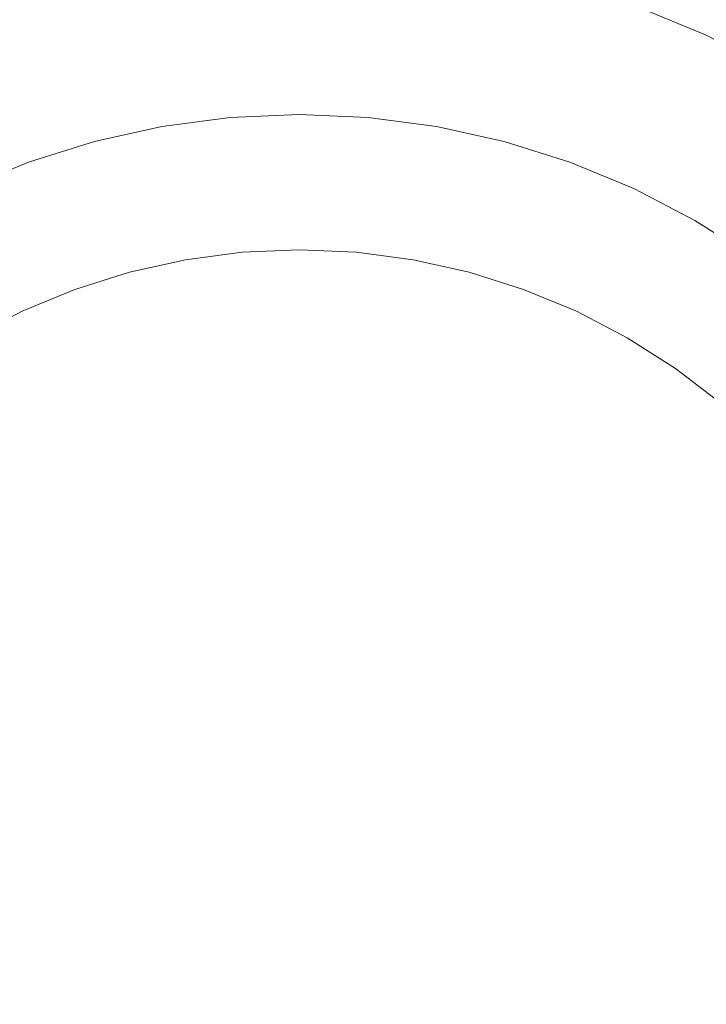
# Model space of a CAD drawing. Header units: millimetres. Extents: x -148 to 148, y -92 to 92.
# Tile 20 of 49: x -94 to -84, y 63 to 77. Entities that reach past the tile are written whole.
import ezdxf

# ---------------------------------------------------------------- set-up
doc = ezdxf.new("R2010")
doc.units = ezdxf.units.MM
doc.header["$LTSCALE"] = 25.4
doc.layers.add('Lighting-Moving Light', color=7, linetype='Continuous', lineweight=5, true_color=0x000000)

# ---------------------------------------------------------------- blocks, each defined once
blk = doc.blocks.new('Group-1')
at = {"layer": 'Lighting-Moving Light', "color": 7, "linetype": 'Continuous', "lineweight": 5, "transparency": 33554687}
for points in [[(-1905.589, -1205.846, -16.5), (-2119.658, -1205.846, -16.5), (-2119.658, -1379.915, -16.5), (-1905.589, -1379.915, -16.5)], [(-2116.123, -1209.38, -108.466), (-1909.124, -1209.38, -108.466), (-1909.124, -1376.38, -108.466), (-2116.123, -1376.38, -108.466)]]:
    blk.add_3dface(points, dxfattribs=at)
for points, invisible_edges in [([(-2102.623, -1214.88, -16.465), (-2103.844, -1214.934, -16.465), (-2103.628, -1217.396, -1.637), (-2102.623, -1217.352, -1.637)], 10), ([(-2103.844, -1214.934, -16.465), (-2102.623, -1214.88, -16.465), (-2101.403, -1214.934, -16.465), (-2102.623, -1228.88, -16.465)], 12), ([(-2101.403, -1214.934, -16.465), (-2102.623, -1214.88, -16.465), (-2102.623, -1217.352, -1.637), (-2101.619, -1217.396, -1.637)], 10), ([(-2106.247, -1215.357, -16.465), (-2105.055, -1215.093, -16.465), (-2103.844, -1214.934, -16.465), (-2102.623, -1228.88, -16.465)], 12), ([(-2103.844, -1214.934, -16.465), (-2105.055, -1215.093, -16.465), (-2104.625, -1217.527, -1.637), (-2103.628, -1217.396, -1.637)], 10), ([(-2101.403, -1214.934, -16.465), (-2100.192, -1215.093, -16.465), (-2099, -1215.357, -16.465), (-2102.623, -1228.88, -16.465)], 12), ([(-2100.192, -1215.093, -16.465), (-2101.403, -1214.934, -16.465), (-2101.619, -1217.396, -1.637), (-2100.622, -1217.527, -1.637)], 10), ([(-2105.055, -1215.093, -16.465), (-2106.247, -1215.357, -16.465), (-2105.607, -1217.745, -1.637), (-2104.625, -1217.527, -1.637)], 10), ([(-2099, -1215.357, -16.465), (-2100.192, -1215.093, -16.465), (-2100.622, -1217.527, -1.637), (-2099.64, -1217.745, -1.637)], 10), ([(-2108.54, -1216.192, -16.465), (-2107.412, -1215.725, -16.465), (-2106.247, -1215.357, -16.465), (-2102.623, -1228.88, -16.465)], 12), ([(-2106.247, -1215.357, -16.465), (-2107.412, -1215.725, -16.465), (-2106.566, -1218.047, -1.637), (-2105.607, -1217.745, -1.637)], 10), ([(-2099, -1215.357, -16.465), (-2097.835, -1215.725, -16.465), (-2096.707, -1216.192, -16.465), (-2102.623, -1228.88, -16.465)], 12), ([(-2097.835, -1215.725, -16.465), (-2099, -1215.357, -16.465), (-2099.64, -1217.745, -1.637), (-2098.68, -1218.047, -1.637)], 10), ([(-2107.412, -1215.725, -16.465), (-2108.54, -1216.192, -16.465), (-2107.496, -1218.432, -1.637), (-2106.566, -1218.047, -1.637)], 10), ([(-2096.707, -1216.192, -16.465), (-2097.835, -1215.725, -16.465), (-2098.68, -1218.047, -1.637), (-2097.751, -1218.432, -1.637)], 10), ([(-2110.654, -1217.412, -16.465), (-2109.623, -1216.756, -16.465), (-2108.54, -1216.192, -16.465), (-2102.623, -1228.88, -16.465)], 12), ([(-2096.707, -1216.192, -16.465), (-2095.623, -1216.756, -16.465), (-2094.593, -1217.412, -16.465), (-2102.623, -1228.88, -16.465)], 12), ([(-2095.623, -1216.756, -16.465), (-2096.707, -1216.192, -16.465), (-2097.751, -1218.432, -1.637), (-2096.859, -1218.896, -1.637)], 10), ([(-2094.593, -1217.412, -16.465), (-2095.623, -1216.756, -16.465), (-2096.859, -1218.896, -1.637), (-2096.011, -1219.437, -1.637)], 10), ([(-2112.523, -1218.981, -16.465), (-2111.623, -1218.156, -16.465), (-2110.654, -1217.412, -16.465), (-2102.623, -1228.88, -16.465)], 12), ([(-2104.62, -1217.56, -1.475), (-2103.625, -1217.429, -1.475), (-2103.628, -1217.396, -1.637), (-2104.625, -1217.527, -1.637)], 11), ([(-2104.611, -1217.607, -1.316), (-2103.621, -1217.476, -1.316), (-2103.625, -1217.429, -1.475), (-2104.62, -1217.56, -1.475)], 15), ([(-2104.601, -1217.666, -1.162), (-2103.616, -1217.536, -1.162), (-2103.621, -1217.476, -1.316), (-2104.611, -1217.607, -1.316)], 15), ([(-2103.625, -1217.429, -1.475), (-2102.623, -1217.386, -1.475), (-2102.623, -1217.352, -1.637), (-2103.628, -1217.396, -1.637)], 11), ([(-2103.621, -1217.476, -1.316), (-2102.623, -1217.433, -1.316), (-2102.623, -1217.386, -1.475), (-2103.625, -1217.429, -1.475)], 15), ([(-2103.616, -1217.536, -1.162), (-2102.623, -1217.493, -1.162), (-2102.623, -1217.433, -1.316), (-2103.621, -1217.476, -1.316)], 15), ([(-2102.623, -1217.386, -1.475), (-2101.622, -1217.429, -1.475), (-2101.619, -1217.396, -1.637), (-2102.623, -1217.352, -1.637)], 11), ([(-2102.623, -1217.433, -1.316), (-2101.626, -1217.476, -1.316), (-2101.622, -1217.429, -1.475), (-2102.623, -1217.386, -1.475)], 15), ([(-2094.593, -1217.412, -16.465), (-2093.624, -1218.156, -16.465), (-2092.724, -1218.981, -16.465), (-2102.623, -1228.88, -16.465)], 12), ([(-2102.623, -1217.493, -1.162), (-2101.631, -1217.536, -1.162), (-2101.626, -1217.476, -1.316), (-2102.623, -1217.433, -1.316)], 15), ([(-2101.631, -1217.536, -1.162), (-2100.646, -1217.666, -1.162), (-2100.636, -1217.607, -1.316), (-2101.626, -1217.476, -1.316)], 15), ([(-2101.626, -1217.476, -1.316), (-2100.636, -1217.607, -1.316), (-2100.627, -1217.56, -1.475), (-2101.622, -1217.429, -1.475)], 15), ([(-2101.622, -1217.429, -1.475), (-2100.627, -1217.56, -1.475), (-2100.622, -1217.527, -1.637), (-2101.619, -1217.396, -1.637)], 11), ([(-2105.599, -1217.777, -1.475), (-2104.62, -1217.56, -1.475), (-2104.625, -1217.527, -1.637), (-2105.607, -1217.745, -1.637)], 11), ([(-2105.586, -1217.823, -1.316), (-2104.611, -1217.607, -1.316), (-2104.62, -1217.56, -1.475), (-2105.599, -1217.777, -1.475)], 15), ([(-2105.571, -1217.881, -1.162), (-2104.601, -1217.666, -1.162), (-2104.611, -1217.607, -1.316), (-2105.586, -1217.823, -1.316)], 15), ([(-2104.588, -1217.737, -1.014), (-2103.61, -1217.609, -1.014), (-2103.616, -1217.536, -1.162), (-2104.601, -1217.666, -1.162)], 15), ([(-2104.574, -1217.821, -0.872), (-2103.602, -1217.693, -0.872), (-2103.61, -1217.609, -1.014), (-2104.588, -1217.737, -1.014)], 15), ([(-2103.61, -1217.609, -1.014), (-2102.623, -1217.566, -1.014), (-2102.623, -1217.493, -1.162), (-2103.616, -1217.536, -1.162)], 15), ([(-2103.602, -1217.693, -0.872), (-2102.623, -1217.65, -0.872), (-2102.623, -1217.566, -1.014), (-2103.61, -1217.609, -1.014)], 15), ([(-2102.623, -1217.566, -1.014), (-2101.637, -1217.609, -1.014), (-2101.631, -1217.536, -1.162), (-2102.623, -1217.493, -1.162)], 15), ([(-2102.623, -1217.65, -0.872), (-2101.645, -1217.693, -0.872), (-2101.637, -1217.609, -1.014), (-2102.623, -1217.566, -1.014)], 15), ([(-2101.645, -1217.693, -0.872), (-2100.673, -1217.821, -0.872), (-2100.659, -1217.737, -1.014), (-2101.637, -1217.609, -1.014)], 15), ([(-2101.637, -1217.609, -1.014), (-2100.659, -1217.737, -1.014), (-2100.646, -1217.666, -1.162), (-2101.631, -1217.536, -1.162)], 15), ([(-2100.646, -1217.666, -1.162), (-2099.676, -1217.881, -1.162), (-2099.661, -1217.823, -1.316), (-2100.636, -1217.607, -1.316)], 15), ([(-2100.636, -1217.607, -1.316), (-2099.661, -1217.823, -1.316), (-2099.648, -1217.777, -1.475), (-2100.627, -1217.56, -1.475)], 15), ([(-2100.627, -1217.56, -1.475), (-2099.648, -1217.777, -1.475), (-2099.64, -1217.745, -1.637), (-2100.622, -1217.527, -1.637)], 11), ([(-2106.555, -1218.079, -1.475), (-2105.599, -1217.777, -1.475), (-2105.607, -1217.745, -1.637), (-2106.566, -1218.047, -1.637)], 11), ([(-2105.552, -1217.951, -1.014), (-2104.588, -1217.737, -1.014), (-2104.601, -1217.666, -1.162), (-2105.571, -1217.881, -1.162)], 15), ([(-2105.53, -1218.033, -0.872), (-2104.574, -1217.821, -0.872), (-2104.588, -1217.737, -1.014), (-2105.552, -1217.951, -1.014)], 15), ([(-2104.557, -1217.915, -0.737), (-2103.594, -1217.789, -0.737), (-2103.602, -1217.693, -0.872), (-2104.574, -1217.821, -0.872)], 15), ([(-2103.594, -1217.789, -0.737), (-2102.623, -1217.746, -0.737), (-2102.623, -1217.65, -0.872), (-2103.602, -1217.693, -0.872)], 15), ([(-2103.585, -1217.895, -0.611), (-2102.623, -1217.853, -0.611), (-2102.623, -1217.746, -0.737), (-2103.594, -1217.789, -0.737)], 15), ([(-2102.623, -1217.746, -0.737), (-2101.653, -1217.789, -0.737), (-2101.645, -1217.693, -0.872), (-2102.623, -1217.65, -0.872)], 15), ([(-2102.623, -1217.853, -0.611), (-2101.662, -1217.895, -0.611), (-2101.653, -1217.789, -0.737), (-2102.623, -1217.746, -0.737)], 15), ([(-2101.653, -1217.789, -0.737), (-2100.69, -1217.915, -0.737), (-2100.673, -1217.821, -0.872), (-2101.645, -1217.693, -0.872)], 15), ([(-2100.673, -1217.821, -0.872), (-2099.717, -1218.033, -0.872), (-2099.695, -1217.951, -1.014), (-2100.659, -1217.737, -1.014)], 15), ([(-2100.659, -1217.737, -1.014), (-2099.695, -1217.951, -1.014), (-2099.676, -1217.881, -1.162), (-2100.646, -1217.666, -1.162)], 15), ([(-2099.648, -1217.777, -1.475), (-2098.692, -1218.079, -1.475), (-2098.68, -1218.047, -1.637), (-2099.64, -1217.745, -1.637)], 11), ([(-2106.539, -1218.123, -1.316), (-2105.586, -1217.823, -1.316), (-2105.599, -1217.777, -1.475), (-2106.555, -1218.079, -1.475)], 15), ([(-2106.518, -1218.18, -1.162), (-2105.571, -1217.881, -1.162), (-2105.586, -1217.823, -1.316), (-2106.539, -1218.123, -1.316)], 15), ([(-2106.493, -1218.248, -1.014), (-2105.552, -1217.951, -1.014), (-2105.571, -1217.881, -1.162), (-2106.518, -1218.18, -1.162)], 15), ([(-2105.505, -1218.126, -0.737), (-2104.557, -1217.915, -0.737), (-2104.574, -1217.821, -0.872), (-2105.53, -1218.033, -0.872)], 15), ([(-2104.538, -1218.021, -0.611), (-2103.585, -1217.895, -0.611), (-2103.594, -1217.789, -0.737), (-2104.557, -1217.915, -0.737)], 15), ([(-2104.518, -1218.136, -0.494), (-2103.574, -1218.011, -0.494), (-2103.585, -1217.895, -0.611), (-2104.538, -1218.021, -0.611)], 15), ([(-2103.574, -1218.011, -0.494), (-2102.623, -1217.97, -0.494), (-2102.623, -1217.853, -0.611), (-2103.585, -1217.895, -0.611)], 15), ([(-2102.623, -1217.97, -0.494), (-2101.673, -1218.011, -0.494), (-2101.662, -1217.895, -0.611), (-2102.623, -1217.853, -0.611)], 15), ([(-2101.673, -1218.011, -0.494), (-2100.729, -1218.136, -0.494), (-2100.709, -1218.021, -0.611), (-2101.662, -1217.895, -0.611)], 15), ([(-2101.662, -1217.895, -0.611), (-2100.709, -1218.021, -0.611), (-2100.69, -1217.915, -0.737), (-2101.653, -1217.789, -0.737)], 15), ([(-2100.69, -1217.915, -0.737), (-2099.742, -1218.126, -0.737), (-2099.717, -1218.033, -0.872), (-2100.673, -1217.821, -0.872)], 15), ([(-2099.695, -1217.951, -1.014), (-2098.754, -1218.248, -1.014), (-2098.729, -1218.18, -1.162), (-2099.676, -1217.881, -1.162)], 15), ([(-2099.676, -1217.881, -1.162), (-2098.729, -1218.18, -1.162), (-2098.708, -1218.123, -1.316), (-2099.661, -1217.823, -1.316)], 15), ([(-2099.661, -1217.823, -1.316), (-2098.708, -1218.123, -1.316), (-2098.692, -1218.079, -1.475), (-2099.648, -1217.777, -1.475)], 15), ([(-2107.481, -1218.463, -1.475), (-2106.555, -1218.079, -1.475), (-2106.566, -1218.047, -1.637), (-2107.496, -1218.432, -1.637)], 11), ([(-2106.464, -1218.327, -0.872), (-2105.53, -1218.033, -0.872), (-2105.552, -1217.951, -1.014), (-2106.493, -1218.248, -1.014)], 15), ([(-2106.432, -1218.418, -0.737), (-2105.505, -1218.126, -0.737), (-2105.53, -1218.033, -0.872), (-2106.464, -1218.327, -0.872)], 15), ([(-2105.478, -1218.229, -0.611), (-2104.538, -1218.021, -0.611), (-2104.557, -1217.915, -0.737), (-2105.505, -1218.126, -0.737)], 15), ([(-2105.447, -1218.342, -0.494), (-2104.518, -1218.136, -0.494), (-2104.538, -1218.021, -0.611), (-2105.478, -1218.229, -0.611)], 15), ([(-2104.496, -1218.26, -0.387), (-2103.563, -1218.137, -0.387), (-2103.574, -1218.011, -0.494), (-2104.518, -1218.136, -0.494)], 15), ([(-2103.563, -1218.137, -0.387), (-2102.623, -1218.096, -0.387), (-2102.623, -1217.97, -0.494), (-2103.574, -1218.011, -0.494)], 15), ([(-2102.623, -1218.096, -0.387), (-2101.684, -1218.137, -0.387), (-2101.673, -1218.011, -0.494), (-2102.623, -1217.97, -0.494)], 15), ([(-2101.684, -1218.137, -0.387), (-2100.751, -1218.26, -0.387), (-2100.729, -1218.136, -0.494), (-2101.673, -1218.011, -0.494)], 15), ([(-2100.729, -1218.136, -0.494), (-2099.8, -1218.342, -0.494), (-2099.769, -1218.229, -0.611), (-2100.709, -1218.021, -0.611)], 15), ([(-2100.709, -1218.021, -0.611), (-2099.769, -1218.229, -0.611), (-2099.742, -1218.126, -0.737), (-2100.69, -1217.915, -0.737)], 15), ([(-2099.742, -1218.126, -0.737), (-2098.815, -1218.418, -0.737), (-2098.783, -1218.327, -0.872), (-2099.717, -1218.033, -0.872)], 15), ([(-2099.717, -1218.033, -0.872), (-2098.783, -1218.327, -0.872), (-2098.754, -1218.248, -1.014), (-2099.695, -1217.951, -1.014)], 15), ([(-2098.692, -1218.079, -1.475), (-2097.766, -1218.463, -1.475), (-2097.751, -1218.432, -1.637), (-2098.68, -1218.047, -1.637)], 11), ([(-2107.461, -1218.505, -1.316), (-2106.539, -1218.123, -1.316), (-2106.555, -1218.079, -1.475), (-2107.481, -1218.463, -1.475)], 15), ([(-2107.436, -1218.56, -1.162), (-2106.518, -1218.18, -1.162), (-2106.539, -1218.123, -1.316), (-2107.461, -1218.505, -1.316)], 15), ([(-2107.405, -1218.626, -1.014), (-2106.493, -1218.248, -1.014), (-2106.518, -1218.18, -1.162), (-2107.436, -1218.56, -1.162)], 15), ([(-2106.395, -1218.518, -0.611), (-2105.478, -1218.229, -0.611), (-2105.505, -1218.126, -0.737), (-2106.432, -1218.418, -0.737)], 15), ([(-2105.415, -1218.464, -0.387), (-2104.496, -1218.26, -0.387), (-2104.518, -1218.136, -0.494), (-2105.447, -1218.342, -0.494)], 15), ([(-2104.473, -1218.392, -0.291), (-2103.552, -1218.271, -0.291), (-2103.563, -1218.137, -0.387), (-2104.496, -1218.26, -0.387)], 15), ([(-2103.552, -1218.271, -0.291), (-2102.623, -1218.231, -0.291), (-2102.623, -1218.096, -0.387), (-2103.563, -1218.137, -0.387)], 15), ([(-2102.623, -1218.231, -0.291), (-2101.695, -1218.271, -0.291), (-2101.684, -1218.137, -0.387), (-2102.623, -1218.096, -0.387)], 15), ([(-2101.695, -1218.271, -0.291), (-2100.774, -1218.392, -0.291), (-2100.751, -1218.26, -0.387), (-2101.684, -1218.137, -0.387)], 15), ([(-2100.751, -1218.26, -0.387), (-2099.832, -1218.464, -0.387), (-2099.8, -1218.342, -0.494), (-2100.729, -1218.136, -0.494)], 15), ([(-2099.769, -1218.229, -0.611), (-2098.852, -1218.518, -0.611), (-2098.815, -1218.418, -0.737), (-2099.742, -1218.126, -0.737)], 15), ([(-2098.754, -1218.248, -1.014), (-2097.842, -1218.626, -1.014), (-2097.811, -1218.56, -1.162), (-2098.729, -1218.18, -1.162)], 15), ([(-2098.729, -1218.18, -1.162), (-2097.811, -1218.56, -1.162), (-2097.786, -1218.505, -1.316), (-2098.708, -1218.123, -1.316)], 15), ([(-2098.708, -1218.123, -1.316), (-2097.786, -1218.505, -1.316), (-2097.766, -1218.463, -1.475), (-2098.692, -1218.079, -1.475)], 15), ([(-2107.37, -1218.702, -0.872), (-2106.464, -1218.327, -0.872), (-2106.493, -1218.248, -1.014), (-2107.405, -1218.626, -1.014)], 15), ([(-2107.329, -1218.789, -0.737), (-2106.432, -1218.418, -0.737), (-2106.464, -1218.327, -0.872), (-2107.37, -1218.702, -0.872)], 15), ([(-2106.355, -1218.628, -0.494), (-2105.447, -1218.342, -0.494), (-2105.478, -1218.229, -0.611), (-2106.395, -1218.518, -0.611)], 15), ([(-2106.312, -1218.746, -0.387), (-2105.415, -1218.464, -0.387), (-2105.447, -1218.342, -0.494), (-2106.355, -1218.628, -0.494)], 15), ([(-2105.38, -1218.593, -0.291), (-2104.473, -1218.392, -0.291), (-2104.496, -1218.26, -0.387), (-2105.415, -1218.464, -0.387)], 15), ([(-2104.448, -1218.532, -0.206), (-2103.539, -1218.413, -0.206), (-2103.552, -1218.271, -0.291), (-2104.473, -1218.392, -0.291)], 15), ([(-2103.539, -1218.413, -0.206), (-2102.623, -1218.373, -0.206), (-2102.623, -1218.231, -0.291), (-2103.552, -1218.271, -0.291)], 15), ([(-2102.623, -1218.373, -0.206), (-2101.708, -1218.413, -0.206), (-2101.695, -1218.271, -0.291), (-2102.623, -1218.231, -0.291)], 15), ([(-2101.708, -1218.413, -0.206), (-2100.799, -1218.532, -0.206), (-2100.774, -1218.392, -0.291), (-2101.695, -1218.271, -0.291)], 15), ([(-2100.774, -1218.392, -0.291), (-2099.867, -1218.593, -0.291), (-2099.832, -1218.464, -0.387), (-2100.751, -1218.26, -0.387)], 15), ([(-2099.832, -1218.464, -0.387), (-2098.935, -1218.746, -0.387), (-2098.892, -1218.628, -0.494), (-2099.8, -1218.342, -0.494)], 15), ([(-2099.8, -1218.342, -0.494), (-2098.892, -1218.628, -0.494), (-2098.852, -1218.518, -0.611), (-2099.769, -1218.229, -0.611)], 15), ([(-2098.815, -1218.418, -0.737), (-2097.918, -1218.789, -0.737), (-2097.877, -1218.702, -0.872), (-2098.783, -1218.327, -0.872)], 15), ([(-2098.783, -1218.327, -0.872), (-2097.877, -1218.702, -0.872), (-2097.842, -1218.626, -1.014), (-2098.754, -1218.248, -1.014)], 15), ([(-2107.284, -1218.886, -0.611), (-2106.395, -1218.518, -0.611), (-2106.432, -1218.418, -0.737), (-2107.329, -1218.789, -0.737)], 15), ([(-2106.266, -1218.873, -0.291), (-2105.38, -1218.593, -0.291), (-2105.415, -1218.464, -0.387), (-2106.312, -1218.746, -0.387)], 15), ([(-2105.343, -1218.731, -0.206), (-2104.448, -1218.532, -0.206), (-2104.473, -1218.392, -0.291), (-2105.38, -1218.593, -0.291)], 15), ([(-2104.422, -1218.678, -0.134), (-2103.526, -1218.561, -0.134), (-2103.539, -1218.413, -0.206), (-2104.448, -1218.532, -0.206)], 15), ([(-2103.526, -1218.561, -0.134), (-2102.623, -1218.521, -0.134), (-2102.623, -1218.373, -0.206), (-2103.539, -1218.413, -0.206)], 15), ([(-2102.623, -1218.521, -0.134), (-2101.721, -1218.561, -0.134), (-2101.708, -1218.413, -0.206), (-2102.623, -1218.373, -0.206)], 15), ([(-2101.721, -1218.561, -0.134), (-2100.825, -1218.678, -0.134), (-2100.799, -1218.532, -0.206), (-2101.708, -1218.413, -0.206)], 15), ([(-2100.799, -1218.532, -0.206), (-2099.904, -1218.731, -0.206), (-2099.867, -1218.593, -0.291), (-2100.774, -1218.392, -0.291)], 15), ([(-2099.867, -1218.593, -0.291), (-2098.981, -1218.873, -0.291), (-2098.935, -1218.746, -0.387), (-2099.832, -1218.464, -0.387)], 15), ([(-2098.852, -1218.518, -0.611), (-2097.963, -1218.886, -0.611), (-2097.918, -1218.789, -0.737), (-2098.815, -1218.418, -0.737)], 15), ([(-2097.786, -1218.505, -1.316), (-2096.9, -1218.967, -1.316), (-2096.876, -1218.926, -1.475), (-2097.766, -1218.463, -1.475)], 15), ([(-2097.766, -1218.463, -1.475), (-2096.876, -1218.926, -1.475), (-2096.859, -1218.896, -1.637), (-2097.751, -1218.432, -1.637)], 11), ([(-2107.234, -1218.992, -0.494), (-2106.355, -1218.628, -0.494), (-2106.395, -1218.518, -0.611), (-2107.284, -1218.886, -0.611)], 15), ([(-2107.181, -1219.106, -0.387), (-2106.312, -1218.746, -0.387), (-2106.355, -1218.628, -0.494), (-2107.234, -1218.992, -0.494)], 15), ([(-2106.217, -1219.006, -0.206), (-2105.343, -1218.731, -0.206), (-2105.38, -1218.593, -0.291), (-2106.266, -1218.873, -0.291)], 15), ([(-2105.305, -1218.874, -0.134), (-2104.422, -1218.678, -0.134), (-2104.448, -1218.532, -0.206), (-2105.343, -1218.731, -0.206)], 15), ([(-2104.396, -1218.83, -0.074), (-2103.513, -1218.714, -0.074), (-2103.526, -1218.561, -0.134), (-2104.422, -1218.678, -0.134)], 15), ([(-2103.513, -1218.714, -0.074), (-2102.623, -1218.675, -0.074), (-2102.623, -1218.521, -0.134), (-2103.526, -1218.561, -0.134)], 15), ([(-2102.623, -1218.675, -0.074), (-2101.734, -1218.714, -0.074), (-2101.721, -1218.561, -0.134), (-2102.623, -1218.521, -0.134)], 15), ([(-2101.734, -1218.714, -0.074), (-2100.851, -1218.83, -0.074), (-2100.825, -1218.678, -0.134), (-2101.721, -1218.561, -0.134)], 15), ([(-2100.825, -1218.678, -0.134), (-2099.942, -1218.874, -0.134), (-2099.904, -1218.731, -0.206), (-2100.799, -1218.532, -0.206)], 15), ([(-2099.904, -1218.731, -0.206), (-2099.03, -1219.006, -0.206), (-2098.981, -1218.873, -0.291), (-2099.867, -1218.593, -0.291)], 15), ([(-2098.935, -1218.746, -0.387), (-2098.066, -1219.106, -0.387), (-2098.013, -1218.992, -0.494), (-2098.892, -1218.628, -0.494)], 15), ([(-2098.892, -1218.628, -0.494), (-2098.013, -1218.992, -0.494), (-2097.963, -1218.886, -0.611), (-2098.852, -1218.518, -0.611)], 15), ([(-2097.877, -1218.702, -0.872), (-2097.008, -1219.155, -0.872), (-2096.966, -1219.081, -1.014), (-2097.842, -1218.626, -1.014)], 15), ([(-2097.842, -1218.626, -1.014), (-2096.966, -1219.081, -1.014), (-2096.93, -1219.019, -1.162), (-2097.811, -1218.56, -1.162)], 15), ([(-2097.811, -1218.56, -1.162), (-2096.93, -1219.019, -1.162), (-2096.9, -1218.967, -1.316), (-2097.786, -1218.505, -1.316)], 15), ([(-2107.124, -1219.228, -0.291), (-2106.266, -1218.873, -0.291), (-2106.312, -1218.746, -0.387), (-2107.181, -1219.106, -0.387)], 15), ([(-2106.167, -1219.146, -0.134), (-2105.305, -1218.874, -0.134), (-2105.343, -1218.731, -0.206), (-2106.217, -1219.006, -0.206)], 15), ([(-2105.265, -1219.023, -0.074), (-2104.396, -1218.83, -0.074), (-2104.422, -1218.678, -0.134), (-2105.305, -1218.874, -0.134)], 15), ([(-2104.368, -1218.986, -0.027), (-2103.499, -1218.872, -0.027), (-2103.513, -1218.714, -0.074), (-2104.396, -1218.83, -0.074)], 15), ([(-2103.499, -1218.872, -0.027), (-2102.623, -1218.834, -0.027), (-2102.623, -1218.675, -0.074), (-2103.513, -1218.714, -0.074)], 15), ([(-2102.623, -1218.834, -0.027), (-2101.748, -1218.872, -0.027), (-2101.734, -1218.714, -0.074), (-2102.623, -1218.675, -0.074)], 15), ([(-2101.748, -1218.872, -0.027), (-2100.879, -1218.986, -0.027), (-2100.851, -1218.83, -0.074), (-2101.734, -1218.714, -0.074)], 15), ([(-2100.851, -1218.83, -0.074), (-2099.982, -1219.023, -0.074), (-2099.942, -1218.874, -0.134), (-2100.825, -1218.678, -0.134)], 15), ([(-2099.942, -1218.874, -0.134), (-2099.08, -1219.146, -0.134), (-2099.03, -1219.006, -0.206), (-2099.904, -1218.731, -0.206)], 15), ([(-2098.981, -1218.873, -0.291), (-2098.123, -1219.228, -0.291), (-2098.066, -1219.106, -0.387), (-2098.935, -1218.746, -0.387)], 15), ([(-2097.918, -1218.789, -0.737), (-2097.056, -1219.238, -0.737), (-2097.008, -1219.155, -0.872), (-2097.877, -1218.702, -0.872)], 15), ([(-2107.064, -1219.357, -0.206), (-2106.217, -1219.006, -0.206), (-2106.266, -1218.873, -0.291), (-2107.124, -1219.228, -0.291)], 15), ([(-2106.114, -1219.291, -0.074), (-2105.265, -1219.023, -0.074), (-2105.305, -1218.874, -0.134), (-2106.167, -1219.146, -0.134)], 15), ([(-2105.224, -1219.176, -0.027), (-2104.368, -1218.986, -0.027), (-2104.396, -1218.83, -0.074), (-2105.265, -1219.023, -0.074)], 15), ([(-2104.34, -1219.146, 0.007), (-2103.485, -1219.033, 0.007), (-2103.499, -1218.872, -0.027), (-2104.368, -1218.986, -0.027)], 15), ([(-2103.485, -1219.033, 0.007), (-2102.623, -1218.995, 0.007), (-2102.623, -1218.834, -0.027), (-2103.499, -1218.872, -0.027)], 15), ([(-2102.623, -1218.995, 0.007), (-2101.762, -1219.033, 0.007), (-2101.748, -1218.872, -0.027), (-2102.623, -1218.834, -0.027)], 15), ([(-2101.762, -1219.033, 0.007), (-2100.907, -1219.146, 0.007), (-2100.879, -1218.986, -0.027), (-2101.748, -1218.872, -0.027)], 15), ([(-2100.879, -1218.986, -0.027), (-2100.023, -1219.176, -0.027), (-2099.982, -1219.023, -0.074), (-2100.851, -1218.83, -0.074)], 15), ([(-2099.982, -1219.023, -0.074), (-2099.133, -1219.291, -0.074), (-2099.08, -1219.146, -0.134), (-2099.942, -1218.874, -0.134)], 15), ([(-2099.03, -1219.006, -0.206), (-2098.183, -1219.357, -0.206), (-2098.123, -1219.228, -0.291), (-2098.981, -1218.873, -0.291)], 15), ([(-2098.013, -1218.992, -0.494), (-2097.168, -1219.432, -0.494), (-2097.11, -1219.33, -0.611), (-2097.963, -1218.886, -0.611)], 15), ([(-2097.963, -1218.886, -0.611), (-2097.11, -1219.33, -0.611), (-2097.056, -1219.238, -0.737), (-2097.918, -1218.789, -0.737)], 15), ([(-2096.876, -1218.926, -1.475), (-2096.03, -1219.465, -1.475), (-2096.011, -1219.437, -1.637), (-2096.859, -1218.896, -1.637)], 11), ([(-2114.092, -1220.85, -16.465), (-2113.348, -1219.881, -16.465), (-2112.523, -1218.981, -16.465), (-2102.623, -1228.88, -16.465)], 12), ([(-2107.001, -1219.492, -0.134), (-2106.167, -1219.146, -0.134), (-2106.217, -1219.006, -0.206), (-2107.064, -1219.357, -0.206)], 15), ([(-2106.06, -1219.439, -0.027), (-2105.224, -1219.176, -0.027), (-2105.265, -1219.023, -0.074), (-2106.114, -1219.291, -0.074)], 15), ([(-2105.182, -1219.332, 0.007), (-2104.34, -1219.146, 0.007), (-2104.368, -1218.986, -0.027), (-2105.224, -1219.176, -0.027)], 15), ([(-2104.312, -1219.307, 0.028), (-2103.471, -1219.196, 0.028), (-2103.485, -1219.033, 0.007), (-2104.34, -1219.146, 0.007)], 15), ([(-2103.471, -1219.196, 0.028), (-2102.623, -1219.159, 0.028), (-2102.623, -1218.995, 0.007), (-2103.485, -1219.033, 0.007)], 15), ([(-2092.724, -1218.981, -16.465), (-2091.899, -1219.881, -16.465), (-2091.155, -1220.85, -16.465), (-2102.623, -1228.88, -16.465)], 12), ([(-2102.623, -1219.159, 0.028), (-2101.776, -1219.196, 0.028), (-2101.762, -1219.033, 0.007), (-2102.623, -1218.995, 0.007)], 15), ([(-2101.776, -1219.196, 0.028), (-2100.935, -1219.307, 0.028), (-2100.907, -1219.146, 0.007), (-2101.762, -1219.033, 0.007)], 15), ([(-2100.907, -1219.146, 0.007), (-2100.065, -1219.332, 0.007), (-2100.023, -1219.176, -0.027), (-2100.879, -1218.986, -0.027)], 15), ([(-2100.023, -1219.176, -0.027), (-2099.187, -1219.439, -0.027), (-2099.133, -1219.291, -0.074), (-2099.982, -1219.023, -0.074)], 15), ([(-2099.08, -1219.146, -0.134), (-2098.245, -1219.492, -0.134), (-2098.183, -1219.357, -0.206), (-2099.03, -1219.006, -0.206)], 15), ([(-2098.066, -1219.106, -0.387), (-2097.231, -1219.541, -0.387), (-2097.168, -1219.432, -0.494), (-2098.013, -1218.992, -0.494)], 15), ([(-2096.966, -1219.081, -1.014), (-2096.134, -1219.612, -1.014), (-2096.092, -1219.552, -1.162), (-2096.93, -1219.019, -1.162)], 15), ([(-2096.93, -1219.019, -1.162), (-2096.092, -1219.552, -1.162), (-2096.057, -1219.503, -1.316), (-2096.9, -1218.967, -1.316)], 15), ([(-2096.9, -1218.967, -1.316), (-2096.057, -1219.503, -1.316), (-2096.03, -1219.465, -1.475), (-2096.876, -1218.926, -1.475)], 15), ([(-2106.936, -1219.631, -0.074), (-2106.114, -1219.291, -0.074), (-2106.167, -1219.146, -0.134), (-2107.001, -1219.492, -0.134)], 15), ([(-2106.004, -1219.592, 0.007), (-2105.182, -1219.332, 0.007), (-2105.224, -1219.176, -0.027), (-2106.06, -1219.439, -0.027)], 15), ([(-2105.139, -1219.491, 0.028), (-2104.312, -1219.307, 0.028), (-2104.34, -1219.146, 0.007), (-2105.182, -1219.332, 0.007)], 15), ([(-2104.283, -1219.47, 0.035), (-2103.456, -1219.361, 0.035), (-2103.471, -1219.196, 0.028), (-2104.312, -1219.307, 0.028)], 14), ([(-2103.456, -1219.361, 0.035), (-2102.623, -1219.325, 0.035), (-2102.623, -1219.159, 0.028), (-2103.471, -1219.196, 0.028)], 14), ([(-2102.623, -1219.325, 0.035), (-2101.791, -1219.361, 0.035), (-2101.776, -1219.196, 0.028), (-2102.623, -1219.159, 0.028)], 14), ([(-2101.791, -1219.361, 0.035), (-2100.964, -1219.47, 0.035), (-2100.935, -1219.307, 0.028), (-2101.776, -1219.196, 0.028)], 14), ([(-2100.935, -1219.307, 0.028), (-2100.108, -1219.491, 0.028), (-2100.065, -1219.332, 0.007), (-2100.907, -1219.146, 0.007)], 15), ([(-2100.065, -1219.332, 0.007), (-2099.243, -1219.592, 0.007), (-2099.187, -1219.439, -0.027), (-2100.023, -1219.176, -0.027)], 15), ([(-2099.133, -1219.291, -0.074), (-2098.311, -1219.631, -0.074), (-2098.245, -1219.492, -0.134), (-2099.08, -1219.146, -0.134)], 15), ([(-2098.123, -1219.228, -0.291), (-2097.299, -1219.657, -0.291), (-2097.231, -1219.541, -0.387), (-2098.066, -1219.106, -0.387)], 15), ([(-2097.056, -1219.238, -0.737), (-2096.237, -1219.76, -0.737), (-2096.182, -1219.681, -0.872), (-2097.008, -1219.155, -0.872)], 15), ([(-2097.008, -1219.155, -0.872), (-2096.182, -1219.681, -0.872), (-2096.134, -1219.612, -1.014), (-2096.966, -1219.081, -1.014)], 15), ([(-2106.869, -1219.775, -0.027), (-2106.06, -1219.439, -0.027), (-2106.114, -1219.291, -0.074), (-2106.936, -1219.631, -0.074)], 15), ([(-2105.948, -1219.746, 0.028), (-2105.139, -1219.491, 0.028), (-2105.182, -1219.332, 0.007), (-2106.004, -1219.592, 0.007)], 15), ([(-2105.097, -1219.65, 0.035), (-2104.283, -1219.47, 0.035), (-2104.312, -1219.307, 0.028), (-2105.139, -1219.491, 0.028)], 14), ([(-2101.791, -1219.361, 0.035), (-2102.623, -1219.325, 0.035), (-2103.456, -1219.361, 0.035), (-2102.623, -1228.88, 0.035)], 12), ([(-2100.964, -1219.47, 0.035), (-2100.15, -1219.65, 0.035), (-2100.108, -1219.491, 0.028), (-2100.935, -1219.307, 0.028)], 14), ([(-2100.108, -1219.491, 0.028), (-2099.299, -1219.746, 0.028), (-2099.243, -1219.592, 0.007), (-2100.065, -1219.332, 0.007)], 15), ([(-2099.187, -1219.439, -0.027), (-2098.378, -1219.775, -0.027), (-2098.311, -1219.631, -0.074), (-2099.133, -1219.291, -0.074)], 15), ([(-2098.183, -1219.357, -0.206), (-2097.37, -1219.78, -0.206), (-2097.299, -1219.657, -0.291), (-2098.123, -1219.228, -0.291)], 15), ([(-2097.168, -1219.432, -0.494), (-2096.366, -1219.943, -0.494), (-2096.298, -1219.847, -0.611), (-2097.11, -1219.33, -0.611)], 15), ([(-2097.11, -1219.33, -0.611), (-2096.298, -1219.847, -0.611), (-2096.237, -1219.76, -0.737), (-2097.056, -1219.238, -0.737)], 15), ([(-2106.801, -1219.922, 0.007), (-2106.004, -1219.592, 0.007), (-2106.06, -1219.439, -0.027), (-2106.869, -1219.775, -0.027)], 15), ([(-2105.892, -1219.901, 0.035), (-2105.097, -1219.65, 0.035), (-2105.139, -1219.491, 0.028), (-2105.948, -1219.746, 0.028)], 14), ([(-2103.456, -1219.361, 0.035), (-2104.283, -1219.47, 0.035), (-2105.097, -1219.65, 0.035), (-2102.623, -1228.88, 0.035)], 12), ([(-2100.15, -1219.65, 0.035), (-2100.964, -1219.47, 0.035), (-2101.791, -1219.361, 0.035), (-2102.623, -1228.88, 0.035)], 12), ([(-2100.15, -1219.65, 0.035), (-2099.355, -1219.901, 0.035), (-2099.299, -1219.746, 0.028), (-2100.108, -1219.491, 0.028)], 14), ([(-2099.243, -1219.592, 0.007), (-2098.446, -1219.922, 0.007), (-2098.378, -1219.775, -0.027), (-2099.187, -1219.439, -0.027)], 15), ([(-2098.245, -1219.492, -0.134), (-2097.444, -1219.909, -0.134), (-2097.37, -1219.78, -0.206), (-2098.183, -1219.357, -0.206)], 15), ([(-2097.231, -1219.541, -0.387), (-2096.438, -1220.046, -0.387), (-2096.366, -1219.943, -0.494), (-2097.168, -1219.432, -0.494)], 15), ([(-2106.732, -1220.07, 0.028), (-2105.948, -1219.746, 0.028), (-2106.004, -1219.592, 0.007), (-2106.801, -1219.922, 0.007)], 15), ([(-2099.299, -1219.746, 0.028), (-2098.515, -1220.07, 0.028), (-2098.446, -1219.922, 0.007), (-2099.243, -1219.592, 0.007)], 15), ([(-2098.378, -1219.775, -0.027), (-2097.6, -1220.18, -0.027), (-2097.521, -1220.042, -0.074), (-2098.311, -1219.631, -0.074)], 15), ([(-2098.311, -1219.631, -0.074), (-2097.521, -1220.042, -0.074), (-2097.444, -1219.909, -0.134), (-2098.245, -1219.492, -0.134)], 15), ([(-2097.299, -1219.657, -0.291), (-2096.515, -1220.157, -0.291), (-2096.438, -1220.046, -0.387), (-2097.231, -1219.541, -0.387)], 15), ([(-2106.662, -1220.22, 0.035), (-2105.892, -1219.901, 0.035), (-2105.948, -1219.746, 0.028), (-2106.732, -1220.07, 0.028)], 14), ([(-2105.097, -1219.65, 0.035), (-2105.892, -1219.901, 0.035), (-2106.662, -1220.22, 0.035), (-2102.623, -1228.88, 0.035)], 12), ([(-2098.585, -1220.22, 0.035), (-2099.355, -1219.901, 0.035), (-2100.15, -1219.65, 0.035), (-2102.623, -1228.88, 0.035)], 12), ([(-2099.355, -1219.901, 0.035), (-2098.585, -1220.22, 0.035), (-2098.515, -1220.07, 0.028), (-2099.299, -1219.746, 0.028)], 14), ([(-2098.446, -1219.922, 0.007), (-2097.681, -1220.32, 0.007), (-2097.6, -1220.18, -0.027), (-2098.378, -1219.775, -0.027)], 15), ([(-2097.37, -1219.78, -0.206), (-2096.596, -1220.273, -0.206), (-2096.515, -1220.157, -0.291), (-2097.299, -1219.657, -0.291)], 15), ([(-2097.521, -1220.042, -0.074), (-2096.77, -1220.521, -0.074), (-2096.682, -1220.395, -0.134), (-2097.444, -1219.909, -0.134)], 15), ([(-2097.444, -1219.909, -0.134), (-2096.682, -1220.395, -0.134), (-2096.596, -1220.273, -0.206), (-2097.37, -1219.78, -0.206)], 15), ([(-2098.515, -1220.07, 0.028), (-2097.763, -1220.462, 0.028), (-2097.681, -1220.32, 0.007), (-2098.446, -1219.922, 0.007)], 15), ([(-2097.6, -1220.18, -0.027), (-2096.861, -1220.651, -0.027), (-2096.77, -1220.521, -0.074), (-2097.521, -1220.042, -0.074)], 15), ([(-2107.401, -1220.605, 0.035), (-2106.662, -1220.22, 0.035), (-2106.732, -1220.07, 0.028), (-2107.484, -1220.462, 0.028)], 14), ([(-2098.585, -1220.22, 0.035), (-2097.846, -1220.605, 0.035), (-2097.763, -1220.462, 0.028), (-2098.515, -1220.07, 0.028)], 14), ([(-2097.681, -1220.32, 0.007), (-2096.954, -1220.783, 0.007), (-2096.861, -1220.651, -0.027), (-2097.6, -1220.18, -0.027)], 15), ([(-2106.662, -1220.22, 0.035), (-2107.401, -1220.605, 0.035), (-2108.104, -1221.053, 0.035), (-2102.623, -1228.88, 0.035)], 12), ([(-2097.143, -1221.053, 0.035), (-2097.846, -1220.605, 0.035), (-2098.585, -1220.22, 0.035), (-2102.623, -1228.88, 0.035)], 12), ([(-2097.763, -1220.462, 0.028), (-2097.048, -1220.917, 0.028), (-2096.954, -1220.783, 0.007), (-2097.681, -1220.32, 0.007)], 15), ([(-2097.846, -1220.605, 0.035), (-2097.143, -1221.053, 0.035), (-2097.048, -1220.917, 0.028), (-2097.763, -1220.462, 0.028)], 14), ([(-2096.77, -1220.521, -0.074), (-2096.064, -1221.063, -0.074), (-2095.965, -1220.945, -0.134), (-2096.682, -1220.395, -0.134)], 15), ([(-2096.861, -1220.651, -0.027), (-2096.166, -1221.184, -0.027), (-2096.064, -1221.063, -0.074), (-2096.77, -1220.521, -0.074)], 15), ([(-2096.954, -1220.783, 0.007), (-2096.27, -1221.308, 0.007), (-2096.166, -1221.184, -0.027), (-2096.861, -1220.651, -0.027)], 15), ([(-2115.312, -1222.964, -16.465), (-2114.748, -1221.88, -16.465), (-2114.092, -1220.85, -16.465), (-2102.623, -1228.88, -16.465)], 12), ([(-2091.155, -1220.85, -16.465), (-2090.499, -1221.88, -16.465), (-2089.935, -1222.964, -16.465), (-2102.623, -1228.88, -16.465)], 12), ([(-2097.143, -1221.053, 0.035), (-2096.481, -1221.56, 0.035), (-2096.375, -1221.434, 0.028), (-2097.048, -1220.917, 0.028)], 14), ([(-2097.048, -1220.917, 0.028), (-2096.375, -1221.434, 0.028), (-2096.27, -1221.308, 0.007), (-2096.954, -1220.783, 0.007)], 15), ([(-2108.104, -1221.053, 0.035), (-2108.766, -1221.56, 0.035), (-2109.38, -1222.123, 0.035), (-2102.623, -1228.88, 0.035)], 12), ([(-2095.867, -1222.123, 0.035), (-2096.481, -1221.56, 0.035), (-2097.143, -1221.053, 0.035), (-2102.623, -1228.88, 0.035)], 12), ([(-2109.38, -1222.123, 0.035), (-2109.944, -1222.738, 0.035), (-2110.451, -1223.399, 0.035), (-2102.623, -1228.88, 0.035)], 12), ([(-2094.796, -1223.399, 0.035), (-2095.303, -1222.738, 0.035), (-2095.867, -1222.123, 0.035), (-2102.623, -1228.88, 0.035)], 12), ([(-2116.146, -1225.257, -16.465), (-2115.779, -1224.092, -16.465), (-2115.312, -1222.964, -16.465), (-2102.623, -1228.88, -16.465)], 12), ([(-2089.935, -1222.964, -16.465), (-2089.468, -1224.092, -16.465), (-2089.101, -1225.257, -16.465), (-2102.623, -1228.88, -16.465)], 12), ([(-2110.451, -1223.399, 0.035), (-2110.899, -1224.102, 0.035), (-2111.284, -1224.842, 0.035), (-2102.623, -1228.88, 0.035)], 12), ([(-2093.963, -1224.842, 0.035), (-2094.348, -1224.102, 0.035), (-2094.796, -1223.399, 0.035), (-2102.623, -1228.88, 0.035)], 12), ([(-2111.284, -1224.842, 0.035), (-2111.603, -1225.612, 0.035), (-2111.854, -1226.407, 0.035), (-2102.623, -1228.88, 0.035)], 12), ([(-2093.393, -1226.407, 0.035), (-2093.644, -1225.612, 0.035), (-2093.963, -1224.842, 0.035), (-2102.623, -1228.88, 0.035)], 12), ([(-2102.623, -1228.88, -16.465), (-2116.57, -1227.66, -16.465), (-2116.411, -1226.449, -16.465), (-2116.146, -1225.257, -16.465)], 9), ([(-2089.101, -1225.257, -16.465), (-2088.836, -1226.449, -16.465), (-2088.677, -1227.66, -16.465), (-2102.623, -1228.88, -16.465)], 12), ([(-2111.854, -1226.407, 0.035), (-2112.034, -1227.221, 0.035), (-2112.143, -1228.048, 0.035), (-2102.623, -1228.88, 0.035)], 12), ([(-2093.104, -1228.048, 0.035), (-2093.213, -1227.221, 0.035), (-2093.393, -1226.407, 0.035), (-2102.623, -1228.88, 0.035)], 12), ([(-2116.57, -1230.101, -16.465), (-2116.623, -1228.88, -16.465), (-2116.57, -1227.66, -16.465), (-2102.623, -1228.88, -16.465)], 12), ([(-2088.677, -1227.66, -16.465), (-2088.623, -1228.88, -16.465), (-2088.677, -1230.101, -16.465), (-2102.623, -1228.88, -16.465)], 12), ([(-2112.143, -1228.048, 0.035), (-2112.179, -1228.88, 0.035), (-2112.143, -1229.713, 0.035), (-2102.623, -1228.88, 0.035)], 12), ([(-2093.104, -1229.713, 0.035), (-2093.068, -1228.88, 0.035), (-2093.104, -1228.048, 0.035), (-2102.623, -1228.88, 0.035)], 12), ([(-2116.146, -1232.504, -16.465), (-2116.411, -1231.311, -16.465), (-2116.57, -1230.101, -16.465), (-2102.623, -1228.88, -16.465)], 12), ([(-2115.312, -1234.797, -16.465), (-2115.779, -1233.669, -16.465), (-2116.146, -1232.504, -16.465), (-2102.623, -1228.88, -16.465)], 12), ([(-2114.092, -1236.91, -16.465), (-2114.748, -1235.88, -16.465), (-2115.312, -1234.797, -16.465), (-2102.623, -1228.88, -16.465)], 12), ([(-2112.523, -1238.78, -16.465), (-2113.348, -1237.879, -16.465), (-2114.092, -1236.91, -16.465), (-2102.623, -1228.88, -16.465)], 12), ([(-2110.654, -1240.348, -16.465), (-2111.623, -1239.605, -16.465), (-2112.523, -1238.78, -16.465), (-2102.623, -1228.88, -16.465)], 12), ([(-2102.623, -1228.88, 0.035), (-2112.143, -1229.713, 0.035), (-2112.034, -1230.54, 0.035), (-2111.854, -1231.354, 0.035)], 9), ([(-2111.854, -1231.354, 0.035), (-2111.603, -1232.149, 0.035), (-2111.284, -1232.919, 0.035), (-2102.623, -1228.88, 0.035)], 12), ([(-2111.284, -1232.919, 0.035), (-2110.899, -1233.658, 0.035), (-2110.451, -1234.361, 0.035), (-2102.623, -1228.88, 0.035)], 12), ([(-2108.54, -1241.569, -16.465), (-2109.623, -1241.005, -16.465), (-2110.654, -1240.348, -16.465), (-2102.623, -1228.88, -16.465)], 12), ([(-2110.451, -1234.361, 0.035), (-2109.944, -1235.023, 0.035), (-2109.38, -1235.637, 0.035), (-2102.623, -1228.88, 0.035)], 12), ([(-2109.38, -1235.637, 0.035), (-2108.766, -1236.2, 0.035), (-2108.104, -1236.708, 0.035), (-2102.623, -1228.88, 0.035)], 12), ([(-2106.247, -1242.403, -16.465), (-2107.412, -1242.036, -16.465), (-2108.54, -1241.569, -16.465), (-2102.623, -1228.88, -16.465)], 12), ([(-2108.104, -1236.708, 0.035), (-2107.401, -1237.156, 0.035), (-2106.662, -1237.541, 0.035), (-2102.623, -1228.88, 0.035)], 12), ([(-2106.662, -1237.541, 0.035), (-2105.892, -1237.86, 0.035), (-2105.097, -1238.111, 0.035), (-2102.623, -1228.88, 0.035)], 12), ([(-2103.844, -1242.827, -16.465), (-2105.055, -1242.668, -16.465), (-2106.247, -1242.403, -16.465), (-2102.623, -1228.88, -16.465)], 12), ([(-2105.097, -1238.111, 0.035), (-2104.283, -1238.291, 0.035), (-2103.456, -1238.4, 0.035), (-2102.623, -1228.88, 0.035)], 12), ([(-2101.403, -1242.827, -16.465), (-2102.623, -1242.88, -16.465), (-2103.844, -1242.827, -16.465), (-2102.623, -1228.88, -16.465)], 12), ([(-2103.456, -1238.4, 0.035), (-2102.623, -1238.436, 0.035), (-2101.791, -1238.4, 0.035), (-2102.623, -1228.88, 0.035)], 12), ([(-2101.791, -1238.4, 0.035), (-2100.964, -1238.291, 0.035), (-2100.15, -1238.111, 0.035), (-2102.623, -1228.88, 0.035)], 12), ([(-2100.15, -1238.111, 0.035), (-2099.355, -1237.86, 0.035), (-2098.585, -1237.541, 0.035), (-2102.623, -1228.88, 0.035)], 12), ([(-2098.585, -1237.541, 0.035), (-2097.846, -1237.156, 0.035), (-2097.143, -1236.708, 0.035), (-2102.623, -1228.88, 0.035)], 12), ([(-2097.143, -1236.708, 0.035), (-2096.481, -1236.2, 0.035), (-2095.867, -1235.637, 0.035), (-2102.623, -1228.88, 0.035)], 12), ([(-2095.867, -1235.637, 0.035), (-2095.303, -1235.023, 0.035), (-2094.796, -1234.361, 0.035), (-2102.623, -1228.88, 0.035)], 12), ([(-2094.796, -1234.361, 0.035), (-2094.348, -1233.658, 0.035), (-2093.963, -1232.919, 0.035), (-2102.623, -1228.88, 0.035)], 12), ([(-2093.963, -1232.919, 0.035), (-2093.644, -1232.149, 0.035), (-2093.393, -1231.354, 0.035), (-2102.623, -1228.88, 0.035)], 12), ([(-2093.393, -1231.354, 0.035), (-2093.213, -1230.54, 0.035), (-2093.104, -1229.713, 0.035), (-2102.623, -1228.88, 0.035)], 12), ([(-2088.677, -1230.101, -16.465), (-2088.836, -1231.311, -16.465), (-2089.101, -1232.504, -16.465), (-2102.623, -1228.88, -16.465)], 12), ([(-2089.101, -1232.504, -16.465), (-2089.468, -1233.669, -16.465), (-2089.935, -1234.797, -16.465), (-2102.623, -1228.88, -16.465)], 12), ([(-2089.935, -1234.797, -16.465), (-2090.499, -1235.88, -16.465), (-2091.155, -1236.91, -16.465), (-2102.623, -1228.88, -16.465)], 12), ([(-2091.155, -1236.91, -16.465), (-2091.899, -1237.879, -16.465), (-2092.724, -1238.78, -16.465), (-2102.623, -1228.88, -16.465)], 12), ([(-2092.724, -1238.78, -16.465), (-2093.624, -1239.605, -16.465), (-2094.593, -1240.348, -16.465), (-2102.623, -1228.88, -16.465)], 12), ([(-2094.593, -1240.348, -16.465), (-2095.623, -1241.005, -16.465), (-2096.707, -1241.569, -16.465), (-2102.623, -1228.88, -16.465)], 12), ([(-2096.707, -1241.569, -16.465), (-2097.835, -1242.036, -16.465), (-2099, -1242.403, -16.465), (-2102.623, -1228.88, -16.465)], 12), ([(-2099, -1242.403, -16.465), (-2100.192, -1242.668, -16.465), (-2101.403, -1242.827, -16.465), (-2102.623, -1228.88, -16.465)], 12)]:
    blk.add_3dface(points, dxfattribs=dict(at, invisible_edges=invisible_edges))
at = {"layer": 'Lighting-Moving Light', "color": 0, "flags": 1}
for tag in ['Yoke', 'Weight', 'Weight', 'Wattage', '3D_Symbol_Name', 'Candlepower', 'Body', 'Model_Name', 'Beam_Angle', 'Field_Angle', 'Remarks', 'Beam_Angle_2', 'Field_Angle_2', 'Num_Channels', 'Frame_Size', 'Device_Type', 'FixtureID', 'Frame_Size', 'Base', 'Lens', 'Inst_Type', 'Lamp']:
    blk.add_attdef(tag, (-2481.594, 128.93), '', height=0.18, dxfattribs=at)

msp = doc.modelspace()

# ---------------------------------------------------------------- block references
at = {"layer": 'Lighting-Moving Light', "color": 7, "transparency": 33554687}
msp.add_blockref('Group-1', (2012.623, 1292.88), dxfattribs=at)

doc.saveas('drawing.dxf')
